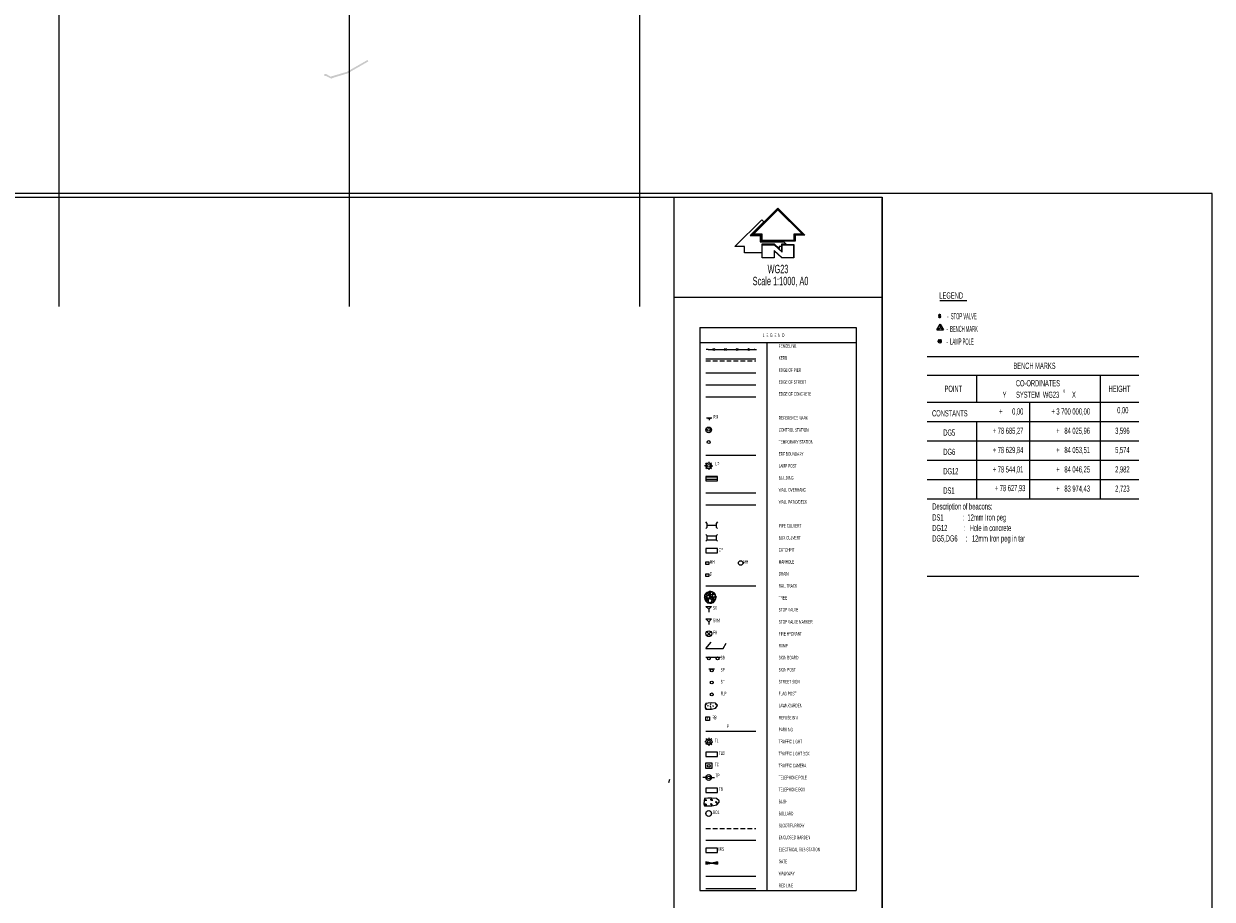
# Model space of a CAD drawing. Header units: millimetres. Extents: x -79464 to -76785, y -3788210 to -3782955.
# Tile 89 of 131: x -78780 to -77757, y -3785004 to -3784250. Entities that reach past the tile are written whole.
import ezdxf
from ezdxf.enums import TextEntityAlignment as Align

# ---------------------------------------------------------------- set-up
doc = ezdxf.new("R2010")
doc.units = ezdxf.units.MM
doc.header["$LTSCALE"] = 8
doc.header["$MEASUREMENT"] = 0
doc.linetypes.add('DASHED', pattern=[0.75, 0.5, -0.25])
for name, color, linetype in [('BENCH MARKS', 7, 'Continuous'), ('CAD', 7, 'Continuous'), ('FRAME', 7, 'Continuous'), ('GRID', 7, 'Continuous'), ('LEGEND', 7, 'Continuous'), ('SG GIS CADASTRAL', 7, 'Continuous'), ('VPM TEMPLATE', 7, 'Continuous')]:
    doc.layers.add(name, color=color, linetype=linetype)
doc.layers.add('TEXT', color=7, linetype='Continuous', lineweight=25)
doc.styles.add('Arial Narrow', font='arial.ttf', dxfattribs={"height": 1})
doc.styles.add('Arial Unicode MS', font='arial.ttf', dxfattribs={"height": 1})

msp = doc.modelspace()

# ---------------------------------------------------------------- hatches: boundary and pattern name
at = {"layer": 'CAD', "linetype": 'Continuous'}
h = msp.add_hatch(dxfattribs=at)
h.set_pattern_fill('PATTERN__PAVING_0002', color=23, scale=0.002, angle=176.7266, style=0, pattern_type=2)
h.set_pattern_definition([(176.72662, (-78933.79833, -3784728.91962), (-0.0228401, -0.39934738), [0.3, -0.1]), (176.72662, (-78934.10355, -3784729.00233), (-0.0228401, -0.39934738), [0.3, -0.1]), (176.72662, (-78934.00943, -3784729.10788), (-0.0228401, -0.39934738), [0.3, -0.1]), (176.72662, (-78933.9153, -3784729.21342), (-0.0228401, -0.39934738), [0.3, -0.1]), (266.72662, (-78933.998, -3784728.9082), (0.39934738, -0.0228401), [0.3, -0.1]), (266.72662, (-78933.9039, -3784729.01375), (0.39934738, -0.0228401), [0.3, -0.1]), (266.72662, (-78933.80975, -3784729.1193), (0.39934738, -0.0228401), [0.3, -0.1]), (266.72662, (-78934.11497, -3784729.202), (0.39934738, -0.0228401), [0.3, -0.1])])
h.paths.add_polyline_path([(-78483.4, -3784282), (-78484.1, -3784280.8), (-78498.8, -3784289.2), (-78501.9, -3784291), (-78515.9, -3784295.1), (-78519.7, -3784292.9), (-78521.4, -3784293), (-78521.4, -3784294.5), (-78520.2, -3784294.5), (-78515.7, -3784296.7), (-78515.6, -3784297), (-78513.3, -3784296), (-78501.1, -3784292.3), (-78498.1, -3784290.5)])
at = {"layer": 'VPM TEMPLATE'}
h = msp.add_hatch(dxfattribs=at)
h.set_pattern_fill('_USER', color=1, scale=2, style=0, pattern_type=0)
h.set_pattern_definition([(0, (0, -1000), (0, 2), [])])
h.paths.add_polyline_path([(-78182.6, -3784643.3), (-78182.6, -3784639.7), (-78192.8, -3784639.7), (-78192.8, -3784643.3)], flags=0)
for points in [[(-78189.5, -3784743), (-78189.7, -3784743.1), (-78189.8, -3784743.3), (-78189.9, -3784743.6), (-78189.9, -3784743.9), (-78189.8, -3784744.2), (-78189.7, -3784744.4), (-78189.4, -3784744.6), (-78189.1, -3784744.8), (-78188.8, -3784744.8), (-78188.7, -3784744.8), (-78188.4, -3784744.7), (-78188.1, -3784744.4), (-78187.9, -3784744.1), (-78187.8, -3784743.8), (-78187.8, -3784743.7), (-78187.9, -3784743.5), (-78187.9, -3784743.4), (-78188, -3784743.3), (-78188.1, -3784743.1), (-78188.4, -3784742.9), (-78188.6, -3784742.8), (-78188.8, -3784742.7), (-78189.1, -3784742.8), (-78189.1, -3784742.8), (-78189.2, -3784742.8), (-78189.3, -3784742.8)], [(-78192.8, -3784973.8), (-78187.7, -3784972.8), (-78192.8, -3784971.8)], [(-78187.7, -3784972.8), (-78182.7, -3784973.8), (-78182.7, -3784971.8)]]:
    msp.add_hatch(color=7, dxfattribs=at).paths.add_polyline_path(points, flags=0)

# ---------------------------------------------------------------- linework, layer by layer
at = {"layer": 'BENCH MARKS', "color": 15, "linetype": 'Continuous'}
for p, q in [((-78002, -3784536.2), (-77819.7, -3784536.2)), ((-78002, -3784552.4), (-77819.7, -3784552.4)), ((-77959.7, -3784552.4), (-77959.7, -3784575.7)), ((-77853.2, -3784552.4), (-77853.2, -3784658.9)), ((-78002, -3784575.7), (-77819.7, -3784575.7)), ((-77914, -3784575.7), (-77914, -3784658.9)), ((-78002, -3784592.4), (-77819.7, -3784592.4)), ((-77959.7, -3784592.4), (-77959.7, -3784658.9)), ((-78002, -3784609), (-77819.7, -3784609)), ((-78002, -3784625.6), (-77819.7, -3784625.6)), ((-78002, -3784642.3), (-77819.7, -3784642.3)), ((-78002, -3784658.9), (-77819.7, -3784658.9))]:
    msp.add_line(p, q, dxfattribs=at)
at = {"layer": 'FRAME', "color": 15, "linetype": 'Continuous'}
msp.add_line((-77819.7, -3784725.9), (-78002, -3784725.9), dxfattribs=at)
at = {"layer": 'GRID', "color": 7, "lineweight": 9}
for p, q in [((-77756.6, -3784395.8, -0.6), (-79463.9, -3784395.8, -0.6)), ((-77756.6, -3785193.4, -0.6), (-77756.6, -3784395.8, -0.6))]:
    msp.add_line(p, q, dxfattribs=at)
at = {"layer": 'GRID', "color": 9}
for points in [[(-78750, -3783217), (-78750, -3784493.3)], [(-78500, -3783217), (-78500, -3784493.3)], [(-78250, -3783217), (-78250, -3784493.3)]]:
    msp.add_lwpolyline(points, dxfattribs=at)
at = {"layer": 'LEGEND', "color": 15, "linetype": 'Continuous'}
msp.add_line((-77991.3, -3784488.1), (-77967.9, -3784488.1), dxfattribs=at)
at = {"layer": 'LEGEND', "color": 3, "linetype": 'Continuous'}
for p, q in [((-77990.4, -3784500.5), (-77992.3, -3784502.5)), ((-77990.4, -3784502.4), (-77992.3, -3784500.6))]:
    msp.add_line(p, q, dxfattribs=at)
at = {"layer": 'LEGEND', "color": 2, "linetype": 'Continuous'}
for p, q in [((-77993.9, -3784513.3), (-77991, -3784508.3)), ((-77993.9, -3784513.3), (-77991, -3784511.6)), ((-77993.9, -3784513.3), (-77988, -3784513.3)), ((-77991, -3784508.3), (-77988, -3784513.3)), ((-77991, -3784508.3), (-77991, -3784511.6)), ((-77988, -3784513.3), (-77991, -3784511.6)), ((-77993.2, -3784523.2), (-77991.8, -3784523.2)), ((-77991.6, -3784522.8), (-77992.6, -3784521.8)), ((-77991.6, -3784523.5), (-77992.6, -3784524.5)), ((-77991.8, -3784523), (-77992.3, -3784522.7)), ((-77992.3, -3784523.6), (-77991.8, -3784523.4)), ((-77991.7, -3784522.2), (-77991.5, -3784522.7)), ((-77991.5, -3784523.7), (-77991.7, -3784524.2)), ((-77991.3, -3784521.3), (-77991.3, -3784522.6)), ((-77991.3, -3784523.7), (-77991.3, -3784525)), ((-77991.1, -3784523.7), (-77990.9, -3784524.2)), ((-77989.9, -3784521.8), (-77990.9, -3784522.8)), ((-77989.9, -3784524.5), (-77990.9, -3784523.5)), ((-77990.8, -3784523), (-77990.3, -3784522.7)), ((-77990.3, -3784523.6), (-77990.8, -3784523.4)), ((-77990.7, -3784523.2), (-77989.4, -3784523.2))]:
    msp.add_line(p, q, dxfattribs=at)
at = {"layer": 'LEGEND', "color": 3}
for points in [[(-77990.6, -3784500.4), (-77990.9, -3784500.3), (-77991.1, -3784500.2), (-77991.4, -3784500.2), (-77991.7, -3784500.2), (-77991.9, -3784500.3), (-77992.1, -3784500.4), (-77992.3, -3784500.6), (-77991.3, -3784501.5), (-77990.4, -3784500.5)], [(-77991.3, -3784501.5), (-77990.3, -3784502.5), (-77990.5, -3784502.6), (-77990.6, -3784502.7), (-77990.7, -3784502.7), (-77990.9, -3784502.8), (-77991, -3784502.8), (-77991.1, -3784502.9), (-77991.2, -3784502.9), (-77991.3, -3784502.9), (-77991.5, -3784502.9), (-77991.6, -3784502.9), (-77991.7, -3784502.8), (-77991.9, -3784502.8), (-77992, -3784502.7), (-77992.1, -3784502.7), (-77992.1, -3784502.6), (-77992.2, -3784502.6), (-77992.3, -3784502.5), (-77991.3, -3784501.5)], [(-77991.3, -3784501.6), (-77990.3, -3784502.5), (-77990.4, -3784502.4), (-77990.4, -3784502.4), (-77990.5, -3784502.3), (-77990.6, -3784502.2), (-77990.7, -3784502.1), (-77990.8, -3784502), (-77991, -3784501.8), (-77991.1, -3784501.7), (-77991.3, -3784501.6), (-77991.3, -3784501.5)]]:
    msp.add_lwpolyline(points, close=True, dxfattribs=at)
at = {"layer": 'LEGEND', "color": 15}
msp.add_lwpolyline([(-77991.5, -3784523.7), (-77991.6, -3784523.5), (-77991.8, -3784523.4), (-77991.8, -3784523.2), (-77991.8, -3784523), (-77991.6, -3784522.8), (-77991.5, -3784522.7), (-77991.3, -3784522.6), (-77991.1, -3784522.7), (-77990.9, -3784522.8), (-77990.8, -3784523), (-77990.7, -3784523.2), (-77990.7, -3784523.3), (-77990.8, -3784523.4), (-77990.8, -3784523.5), (-77990.9, -3784523.5), (-77991, -3784523.6), (-77991.1, -3784523.7), (-77991.2, -3784523.7), (-77991.3, -3784523.7), (-77991.4, -3784523.7), (-77991.5, -3784523.7), (-77991.6, -3784523.6), (-77991.6, -3784523.5), (-77991.7, -3784523.5), (-77991.8, -3784523.4), (-77991.8, -3784523.3), (-77991.8, -3784523.2), (-77991.8, -3784523.1), (-77991.8, -3784523), (-77991.7, -3784522.9), (-77991.6, -3784522.8), (-77991.6, -3784522.7), (-77991.5, -3784522.7), (-77991.4, -3784522.6), (-77991.3, -3784522.6), (-77991.2, -3784522.6), (-77991.1, -3784522.7), (-77991, -3784522.7), (-77990.9, -3784522.8), (-77990.8, -3784522.9), (-77990.8, -3784523), (-77990.7, -3784523.1), (-77990.7, -3784523.2), (-77990.8, -3784523.4), (-77990.9, -3784523.5), (-77991.1, -3784523.7), (-77991.3, -3784523.7)], close=True, dxfattribs=at)
at = {"layer": 'LEGEND', "color": 2, "linetype": 'Continuous'}
msp.add_circle((-77991.3, -3784523.2), 0.536, dxfattribs=at)
at = {"layer": 'LEGEND', "color": 3, "linetype": 'Continuous'}
msp.add_arc((-77991.3, -3784501.5), 1.35, 47, 137, dxfattribs=at)
at = {"layer": 'SG GIS CADASTRAL', "color": 7, "lineweight": 18}
for p, q in [((-79179.8, -3784399.1), (-78040.8, -3784399.1)), ((-78224, -3784900.8), (-78224.8, -3784903.7))]:
    msp.add_line(p, q, dxfattribs=at)
at = {"layer": 'VPM TEMPLATE', "color": 137, "lineweight": 18}
for p, q in [((-78220.4, -3784399.1), (-78220.4, -3785107.5)), ((-78040.8, -3785190.1), (-78040.8, -3784400.2)), ((-78220.4, -3784485.1), (-78040.8, -3784485.1)), ((-78198, -3784511.3), (-78198, -3784996.4)), ((-78198, -3784511.3), (-78063.2, -3784511.3)), ((-78063.2, -3784511.3), (-78063.2, -3784996.4)), ((-78063.2, -3784524.6), (-78198, -3784524.6)), ((-78198, -3784996.4), (-78063.2, -3784996.4))]:
    msp.add_line(p, q, dxfattribs=at)
at = {"layer": 'VPM TEMPLATE', "color": 7, "lineweight": 15}
for p, q in [((-78040.8, -3784399.1), (-78040.8, -3785190.1)), ((-78192.8, -3784550.4), (-78149.6, -3784550.4))]:
    msp.add_line(p, q, dxfattribs=at)
at = {"layer": 'VPM TEMPLATE', "color": 7, "lineweight": 18}
for p, q in [((-78153.7, -3784431.6), (-78130.6, -3784408.5)), ((-78152.1, -3784430.9), (-78130.6, -3784409.4)), ((-78130.6, -3784409.8), (-78151.5, -3784430.7)), ((-78130.6, -3784408.5), (-78107.5, -3784431.6)), ((-78130.6, -3784409.4), (-78109, -3784430.9)), ((-78109.7, -3784430.7), (-78130.6, -3784409.8)), ((-78167.7, -3784441.5), (-78144.6, -3784418.4)), ((-78142.8, -3784420.1), (-78154.7, -3784432)), ((-78144.6, -3784418.4), (-78142.8, -3784420.1)), ((-78154.7, -3784432), (-78145.9, -3784432)), ((-78145.5, -3784431.6), (-78153.7, -3784431.6)), ((-78144.8, -3784430.9), (-78152.1, -3784430.9)), ((-78151.5, -3784430.7), (-78144.6, -3784430.7)), ((-78145.9, -3784432), (-78145.9, -3784437.4)), ((-78145.5, -3784436.9), (-78145.5, -3784431.6)), ((-78144.8, -3784436.3), (-78144.8, -3784430.9)), ((-78144.6, -3784430.7), (-78144.6, -3784436)), ((-78116.6, -3784430.7), (-78109.7, -3784430.7)), ((-78116.6, -3784436), (-78116.6, -3784430.7)), ((-78116.3, -3784430.9), (-78116.3, -3784436.3)), ((-78109, -3784430.9), (-78116.3, -3784430.9)), ((-78115.7, -3784431.6), (-78115.7, -3784436.9)), ((-78107.5, -3784431.6), (-78115.7, -3784431.6)), ((-78159.5, -3784441.5), (-78167.7, -3784441.5)), ((-78159.5, -3784446.9), (-78159.5, -3784441.5)), ((-78145.9, -3784437.4), (-78125.6, -3784437.4)), ((-78115.7, -3784436.9), (-78145.5, -3784436.9)), ((-78116.3, -3784436.3), (-78144.8, -3784436.3)), ((-78144.6, -3784436), (-78116.6, -3784436)), ((-78144.6, -3784439.5), (-78144.6, -3784446.9)), ((-78133.7, -3784439.5), (-78144.6, -3784439.5)), ((-78144.2, -3784439.9), (-78133.9, -3784439.9)), ((-78144.2, -3784451.3), (-78144.2, -3784439.9)), ((-78144.1, -3784440), (-78134, -3784440)), ((-78144.1, -3784451.2), (-78144.1, -3784440)), ((-78134, -3784440), (-78127.1, -3784446.3)), ((-78133.9, -3784439.9), (-78127.2, -3784446.1)), ((-78129.7, -3784443.3), (-78133.7, -3784439.5)), ((-78129.7, -3784441.5), (-78129.7, -3784443.3)), ((-78127.7, -3784441.5), (-78129.7, -3784441.5)), ((-78127.7, -3784439.5), (-78127.7, -3784441.5)), ((-78123.5, -3784439.5), (-78127.7, -3784439.5)), ((-78127.2, -3784446.1), (-78127.2, -3784439.9)), ((-78127.2, -3784439.9), (-78117, -3784439.9)), ((-78127.1, -3784440), (-78117.1, -3784440)), ((-78127.1, -3784446.3), (-78127.1, -3784440)), ((-78125.6, -3784437.4), (-78123.5, -3784439.5)), ((-78117.1, -3784440), (-78117.1, -3784451.2)), ((-78117, -3784439.9), (-78117, -3784451.3)), ((-78144.6, -3784446.9), (-78159.5, -3784446.9)), ((-78133.9, -3784451.3), (-78144.2, -3784451.3)), ((-78134, -3784451.2), (-78144.1, -3784451.2)), ((-78134, -3784444.9), (-78134, -3784451.2)), ((-78127.1, -3784451.2), (-78134, -3784444.9)), ((-78133.9, -3784445.1), (-78133.9, -3784451.3)), ((-78127.2, -3784451.3), (-78133.9, -3784445.1)), ((-78117, -3784451.3), (-78127.2, -3784451.3)), ((-78117.1, -3784451.2), (-78127.1, -3784451.2)), ((-78140.3, -3784524.6), (-78140.3, -3784996.4)), ((-78192.3, -3784589.2), (-78187.5, -3784589.2)), ((-78191.1, -3784589.8), (-78189.9, -3784589.2)), ((-78189.9, -3784589.2), (-78189.9, -3784591.1)), ((-78189.9, -3784589.2), (-78188.7, -3784589.8)), ((-78192.8, -3784621.4), (-78149.6, -3784621.4)), ((-78190.3, -3784627), (-78190.3, -3784628)), ((-78192.8, -3784630.5), (-78193.8, -3784630.5)), ((-78192.1, -3784628.8), (-78192.8, -3784628)), ((-78192, -3784632.4), (-78192.8, -3784633)), ((-78190.3, -3784633), (-78190.3, -3784634)), ((-78187.8, -3784628), (-78188.6, -3784628.8)), ((-78188.6, -3784632.3), (-78187.8, -3784633)), ((-78187.8, -3784630.5), (-78186.8, -3784630.5)), ((-78192.8, -3784846.6), (-78189.5, -3784846.6)), ((-78192.8, -3784849.9), (-78192.8, -3784846.6)), ((-78189.5, -3784849.9), (-78192.8, -3784849.9)), ((-78189.5, -3784846.6), (-78189.5, -3784849.9)), ((-78192.8, -3784859.2), (-78149.6, -3784859.2)), ((-78192.8, -3784984.1), (-78149.6, -3784984.1))]:
    msp.add_line(p, q, dxfattribs=at)
at = {"layer": 'VPM TEMPLATE', "color": 5, "lineweight": 18}
for p, q in [((-78190.8, -3784530.2), (-78192.4, -3784530.2)), ((-78190.8, -3784530.2), (-78186.8, -3784530.2)), ((-78186.6, -3784531), (-78185, -3784529.4)), ((-78186.6, -3784529.4), (-78185, -3784531)), ((-78184.8, -3784530.2), (-78180.8, -3784530.2)), ((-78180.8, -3784530.2), (-78176.8, -3784530.2)), ((-78176.6, -3784531), (-78175, -3784529.4)), ((-78176.6, -3784529.4), (-78175, -3784531)), ((-78174.8, -3784530.2), (-78170.8, -3784530.2)), ((-78170.8, -3784530.2), (-78166.8, -3784530.2)), ((-78166.6, -3784531), (-78165, -3784529.4)), ((-78166.6, -3784529.4), (-78165, -3784531)), ((-78164.8, -3784530.2), (-78160.8, -3784530.2)), ((-78160.8, -3784530.2), (-78156.8, -3784530.2)), ((-78156.6, -3784531), (-78155, -3784529.4)), ((-78156.6, -3784529.4), (-78155, -3784531)), ((-78154.8, -3784530.2), (-78150.8, -3784530.2)), ((-78150.8, -3784530.2), (-78149.2, -3784530.2)), ((-78192.8, -3784713.1), (-78190.3, -3784713.1)), ((-78192.8, -3784715.6), (-78192.8, -3784713.1)), ((-78190.3, -3784715.6), (-78192.8, -3784715.6)), ((-78190.3, -3784713.1), (-78190.3, -3784715.6)), ((-78192.8, -3784723.5), (-78190.3, -3784723.5)), ((-78192.8, -3784725.9), (-78192.8, -3784723.5)), ((-78190.3, -3784725.9), (-78192.8, -3784725.9)), ((-78190.3, -3784723.5), (-78190.3, -3784725.9)), ((-78187.7, -3784972.8), (-78192.8, -3784971.8)), ((-78192.8, -3784971.8), (-78192.8, -3784973.8)), ((-78192.8, -3784973.8), (-78187.7, -3784972.8)), ((-78187.7, -3784972.8), (-78182.7, -3784971.8)), ((-78182.7, -3784973.8), (-78187.7, -3784972.8)), ((-78182.7, -3784971.8), (-78182.7, -3784973.8))]:
    msp.add_line(p, q, dxfattribs=at)
at = {"layer": 'VPM TEMPLATE', "color": 252, "lineweight": 25}
for p, q in [((-78192.8, -3784538.4), (-78149.6, -3784538.4)), ((-78192.8, -3784571), (-78149.6, -3784571)), ((-78192.8, -3784664), (-78149.6, -3784664))]:
    msp.add_line(p, q, dxfattribs=at)
at = {"layer": 'VPM TEMPLATE', "color": 252, "linetype": 'DASHED', "lineweight": 25}
msp.add_line((-78192.8, -3784540), (-78149.6, -3784540), dxfattribs=at)
at = {"layer": 'VPM TEMPLATE', "color": 5, "lineweight": 25}
msp.add_line((-78192.8, -3784560.7), (-78149.6, -3784560.7), dxfattribs=at)
at = {"layer": 'VPM TEMPLATE', "color": 1, "lineweight": 18}
for p, q in [((-78182.6, -3784639.7), (-78192.8, -3784639.7)), ((-78192.8, -3784639.7), (-78192.8, -3784643.3)), ((-78192.8, -3784643.3), (-78182.6, -3784643.3)), ((-78182.6, -3784643.3), (-78182.6, -3784639.7)), ((-78192.8, -3784653.6), (-78149.6, -3784653.6)), ((-78191.6, -3784680.1), (-78192.8, -3784678.8)), ((-78182.6, -3784678.8), (-78183.9, -3784680.1)), ((-78192.8, -3784684.6), (-78191.6, -3784683.4)), ((-78191.6, -3784683.4), (-78191.6, -3784680.1)), ((-78191.6, -3784681.7), (-78183.9, -3784681.7)), ((-78183.9, -3784680.1), (-78183.9, -3784683.4)), ((-78183.9, -3784683.4), (-78182.6, -3784684.6)), ((-78191.6, -3784690.8), (-78192.8, -3784689.6)), ((-78192.8, -3784695.4), (-78191.6, -3784694.1)), ((-78191.6, -3784694.1), (-78191.6, -3784690.8)), ((-78191.6, -3784690.8), (-78183.9, -3784690.8)), ((-78191.6, -3784694.1), (-78183.9, -3784694.1)), ((-78182.6, -3784689.6), (-78183.9, -3784690.8)), ((-78183.9, -3784690.8), (-78183.9, -3784694.1)), ((-78183.9, -3784694.1), (-78182.6, -3784695.4)), ((-78182.6, -3784701.7), (-78192.8, -3784701.7)), ((-78192.8, -3784701.7), (-78192.8, -3784705.3)), ((-78192.8, -3784705.3), (-78182.6, -3784705.3)), ((-78182.6, -3784705.3), (-78182.6, -3784701.7)), ((-78182.6, -3784908.2), (-78192.8, -3784908.2)), ((-78192.8, -3784908.2), (-78192.8, -3784911.8)), ((-78192.8, -3784911.8), (-78182.6, -3784911.8)), ((-78182.6, -3784911.8), (-78182.6, -3784908.2)), ((-78182.6, -3784959.8), (-78192.8, -3784959.8)), ((-78192.8, -3784959.8), (-78192.8, -3784963.5)), ((-78192.8, -3784963.5), (-78182.6, -3784963.5)), ((-78182.6, -3784963.5), (-78182.6, -3784959.8)), ((-78192.8, -3784994.5), (-78149.6, -3784994.5))]:
    msp.add_line(p, q, dxfattribs=at)
at = {"layer": 'VPM TEMPLATE', "color": 216, "lineweight": 15}
msp.add_line((-78192.8, -3784733.8), (-78149.6, -3784733.8), dxfattribs=at)
at = {"layer": 'VPM TEMPLATE', "color": 3, "lineweight": 18}
for p, q in [((-78191.5, -3784739.5), (-78192.6, -3784740.3)), ((-78191.4, -3784740), (-78191.9, -3784740.4)), ((-78191.6, -3784739.8), (-78191.5, -3784739.5)), ((-78191.4, -3784740), (-78191.6, -3784739.8)), ((-78190.1, -3784738.9), (-78191.5, -3784739.5)), ((-78190.9, -3784740), (-78191.4, -3784740)), ((-78190.5, -3784739.5), (-78191.2, -3784739.5)), ((-78190.9, -3784740), (-78190.5, -3784739.5)), ((-78190.4, -3784740.7), (-78190.9, -3784740)), ((-78190.5, -3784739.5), (-78190.1, -3784738.9)), ((-78189.8, -3784738.8), (-78190.1, -3784738.9)), ((-78188.5, -3784738.7), (-78189.8, -3784738.8)), ((-78189.3, -3784739.2), (-78189.8, -3784738.8)), ((-78189.4, -3784740.3), (-78189.2, -3784739.6)), ((-78189.4, -3784740.3), (-78188.6, -3784739.7)), ((-78189.3, -3784739.2), (-78188.5, -3784738.7)), ((-78189.2, -3784739.6), (-78189.3, -3784739.2)), ((-78188.8, -3784740.5), (-78188.6, -3784740)), ((-78188.6, -3784739.7), (-78188.1, -3784739.2)), ((-78187.4, -3784739), (-78188.5, -3784738.7)), ((-78188.1, -3784739.2), (-78188.5, -3784738.9)), ((-78188.1, -3784739.2), (-78187.4, -3784739)), ((-78185.7, -3784740), (-78187.4, -3784739)), ((-78186.7, -3784740.3), (-78187.1, -3784740)), ((-78187.1, -3784741), (-78186.7, -3784740.3)), ((-78186.7, -3784740.3), (-78186.1, -3784740.2)), ((-78185.6, -3784740.5), (-78185.7, -3784740)), ((-78185.1, -3784740.5), (-78185.7, -3784740)), ((-78193.8, -3784743.2), (-78194, -3784744.4)), ((-78193.7, -3784744.1), (-78194, -3784743.6)), ((-78193.8, -3784744.1), (-78194, -3784744.4)), ((-78194, -3784744.4), (-78193.7, -3784745.5)), ((-78193.8, -3784744.1), (-78193.9, -3784744.1)), ((-78193, -3784741.5), (-78193.8, -3784742.3)), ((-78193.5, -3784741.5), (-78193.8, -3784742.3)), ((-78193.8, -3784742.3), (-78193.8, -3784743.2)), ((-78193.4, -3784744.4), (-78193.8, -3784744.1)), ((-78193.1, -3784745.9), (-78193.7, -3784745.5)), ((-78193.7, -3784745.5), (-78192.9, -3784746.9)), ((-78193, -3784740.8), (-78193.5, -3784741.5)), ((-78193, -3784741.5), (-78193.5, -3784741.5)), ((-78193.1, -3784744.5), (-78193.4, -3784744.4)), ((-78193.1, -3784745.9), (-78193.4, -3784746.1)), ((-78193.1, -3784745.9), (-78193.2, -3784746.5)), ((-78193, -3784741.5), (-78193.1, -3784741)), ((-78192.7, -3784744.6), (-78193.1, -3784744.5)), ((-78193, -3784745.4), (-78193.1, -3784745.9)), ((-78192.6, -3784740.3), (-78193, -3784740.8)), ((-78192.6, -3784740.6), (-78193, -3784740.8)), ((-78192.7, -3784741.4), (-78193, -3784741.5)), ((-78192.7, -3784744.6), (-78193, -3784745)), ((-78193, -3784745), (-78193, -3784745.4)), ((-78192.6, -3784743.3), (-78192.9, -3784743)), ((-78192.3, -3784746.9), (-78192.9, -3784746.9)), ((-78192.9, -3784746.9), (-78192.1, -3784747.7)), ((-78192.6, -3784740.6), (-78192.8, -3784740.5)), ((-78192.4, -3784741.7), (-78192.7, -3784741.4)), ((-78192.2, -3784744.6), (-78192.7, -3784744.6)), ((-78192.4, -3784740.3), (-78192.6, -3784740.3)), ((-78192.1, -3784740.5), (-78192.6, -3784740.6)), ((-78192.2, -3784743.1), (-78192.6, -3784742.6)), ((-78192.2, -3784743.1), (-78192.6, -3784743.3)), ((-78192.6, -3784743.3), (-78192.5, -3784743.5)), ((-78192.3, -3784746.9), (-78192.5, -3784747.4)), ((-78192.1, -3784740.5), (-78192.4, -3784740.3)), ((-78192, -3784741.8), (-78192.4, -3784741.7)), ((-78192, -3784746.7), (-78192.3, -3784746.9)), ((-78191.6, -3784743.3), (-78192.2, -3784743.1)), ((-78191.7, -3784744.5), (-78192.2, -3784744.6)), ((-78192.1, -3784745.1), (-78192.2, -3784744.9)), ((-78191.9, -3784745.3), (-78192.2, -3784745.6)), ((-78191.8, -3784741.4), (-78192.1, -3784740.5)), ((-78191.9, -3784745.3), (-78192.1, -3784745.1)), ((-78191.7, -3784747.7), (-78192.1, -3784747.7)), ((-78192.1, -3784747.7), (-78191.2, -3784748.4)), ((-78191.6, -3784742.2), (-78192, -3784741.8)), ((-78191.7, -3784744.5), (-78192, -3784744.1)), ((-78191.7, -3784744.5), (-78192, -3784744.3)), ((-78191.6, -3784745.6), (-78192, -3784746)), ((-78192, -3784746), (-78192, -3784746.7)), ((-78192, -3784746.7), (-78191.8, -3784747.3)), ((-78191.9, -3784740.4), (-78191.8, -3784741)), ((-78191.5, -3784745.2), (-78191.9, -3784745.3)), ((-78191.6, -3784742.2), (-78191.8, -3784741.4)), ((-78191.8, -3784747.3), (-78191.7, -3784747.7)), ((-78190.8, -3784744.6), (-78191.7, -3784744.5)), ((-78191.7, -3784747.7), (-78191.2, -3784748.4)), ((-78191.6, -3784743.3), (-78191.6, -3784742.2)), ((-78191.5, -3784744), (-78191.6, -3784743.3)), ((-78191.1, -3784745.2), (-78191.6, -3784745.6)), ((-78191.2, -3784744.3), (-78191.5, -3784744)), ((-78191.1, -3784745.2), (-78191.5, -3784745.2)), ((-78191.1, -3784740.8), (-78191.4, -3784740.6)), ((-78190.9, -3784742.1), (-78191.2, -3784741.8)), ((-78190.8, -3784744.6), (-78191.2, -3784744.3)), ((-78191.2, -3784748.4), (-78190.6, -3784748.6)), ((-78190.4, -3784740.7), (-78191.1, -3784740.8)), ((-78190.7, -3784745), (-78191.1, -3784745.2)), ((-78190.5, -3784741.9), (-78190.9, -3784742.1)), ((-78190.9, -3784742.1), (-78190.9, -3784742.5)), ((-78190.1, -3784744.8), (-78190.8, -3784744.6)), ((-78190.5, -3784745.6), (-78190.8, -3784746.5)), ((-78190.8, -3784746.5), (-78190.7, -3784747.2)), ((-78190.4, -3784747.8), (-78190.8, -3784748)), ((-78190.1, -3784744.8), (-78190.7, -3784745)), ((-78190.7, -3784747.2), (-78190.4, -3784747.8)), ((-78189.8, -3784748.4), (-78190.6, -3784748.6)), ((-78190.6, -3784748.6), (-78189.3, -3784748.9)), ((-78189.9, -3784742), (-78190.5, -3784741.9)), ((-78189.9, -3784745), (-78190.5, -3784745.6)), ((-78189.8, -3784741.5), (-78190.4, -3784740.7)), ((-78190.4, -3784747.8), (-78190.2, -3784747.5)), ((-78190.4, -3784747.8), (-78190.1, -3784748.1)), ((-78190.1, -3784744.8), (-78189.8, -3784744.6)), ((-78189.4, -3784744.7), (-78190.1, -3784744.8)), ((-78189.3, -3784742.4), (-78189.9, -3784742)), ((-78189.8, -3784743.3), (-78189.9, -3784743.6)), ((-78189.9, -3784743.6), (-78189.9, -3784743.9)), ((-78189.9, -3784743.9), (-78189.8, -3784744.2)), ((-78189.4, -3784744.7), (-78189.9, -3784745)), ((-78189.8, -3784741.5), (-78189.7, -3784740.9)), ((-78189.3, -3784742.4), (-78189.8, -3784741.5)), ((-78189.7, -3784743.1), (-78189.8, -3784743.3)), ((-78189.8, -3784744.2), (-78189.7, -3784744.4)), ((-78188.5, -3784748.2), (-78189.8, -3784748.4)), ((-78189.8, -3784748.4), (-78189.6, -3784748.8)), ((-78189.7, -3784740.9), (-78189.4, -3784740.3)), ((-78189.5, -3784743), (-78189.7, -3784743.1)), ((-78189.7, -3784744.4), (-78189.4, -3784744.6)), ((-78189.3, -3784742.8), (-78189.5, -3784743)), ((-78189.4, -3784744.6), (-78189.1, -3784744.8)), ((-78189.1, -3784744.8), (-78189.4, -3784744.7)), ((-78188.8, -3784740.5), (-78189.3, -3784740.7)), ((-78189.2, -3784742.8), (-78189.3, -3784742.4)), ((-78189.1, -3784742.8), (-78189.3, -3784742.8)), ((-78188.7, -3784748.5), (-78189.3, -3784748.9)), ((-78189.3, -3784748.9), (-78187.8, -3784748.7)), ((-78189.2, -3784742.3), (-78188.9, -3784741.7)), ((-78189.1, -3784742.8), (-78189.2, -3784742.3)), ((-78188.8, -3784742.7), (-78189.1, -3784742.8)), ((-78189.1, -3784744.8), (-78188.8, -3784744.8)), ((-78188.5, -3784745.3), (-78189.1, -3784744.8)), ((-78188.9, -3784741.7), (-78188.2, -3784741.3)), ((-78188.9, -3784741.7), (-78188.8, -3784741.5)), ((-78188.8, -3784741.1), (-78188.8, -3784740.5)), ((-78188.8, -3784741.5), (-78188.8, -3784741.1)), ((-78188.6, -3784742.8), (-78188.8, -3784742.7)), ((-78188.8, -3784744.8), (-78188.7, -3784744.8)), ((-78188.4, -3784744.7), (-78188.7, -3784744.8)), ((-78188.7, -3784744.8), (-78188.5, -3784745.3)), ((-78188.5, -3784748.2), (-78188.7, -3784748.5)), ((-78188.7, -3784748.5), (-78188.6, -3784748.8)), ((-78188.4, -3784742.9), (-78188.6, -3784742.8)), ((-78188.5, -3784745.3), (-78187.6, -3784745.5)), ((-78188.5, -3784745.3), (-78187.9, -3784746)), ((-78188, -3784747.5), (-78188.5, -3784748.2)), ((-78188.1, -3784743.1), (-78188.4, -3784742.9)), ((-78188.4, -3784744.7), (-78188.1, -3784744.4)), ((-78188.2, -3784741.3), (-78187.1, -3784741)), ((-78187.9, -3784743.4), (-78188.1, -3784743.1)), ((-78188.1, -3784744.4), (-78187.9, -3784744.1)), ((-78188, -3784743.3), (-78187.6, -3784743.2)), ((-78187.7, -3784746.7), (-78188, -3784747.5)), ((-78187.6, -3784743.2), (-78187.9, -3784743.5)), ((-78187.8, -3784743.7), (-78187.9, -3784743.4)), ((-78187.9, -3784744.1), (-78187.8, -3784743.7)), ((-78187.9, -3784746), (-78187.7, -3784746.7)), ((-78187.8, -3784743.8), (-78187.3, -3784743.9)), ((-78187.3, -3784748.1), (-78187.8, -3784748.7)), ((-78187.8, -3784748.7), (-78186.8, -3784748.3)), ((-78187.7, -3784746.7), (-78187.3, -3784747.3)), ((-78187, -3784741.4), (-78187.6, -3784741.5)), ((-78187.6, -3784743.2), (-78187.1, -3784742.7)), ((-78187.6, -3784743.2), (-78186.9, -3784743.1)), ((-78187.6, -3784745.5), (-78187.1, -3784745.1)), ((-78187.6, -3784745.5), (-78186.7, -3784746)), ((-78187.3, -3784743.9), (-78186.6, -3784744.3)), ((-78187.3, -3784747.3), (-78187.3, -3784748.1)), ((-78187.3, -3784748.1), (-78186.8, -3784748.3)), ((-78187.1, -3784745.1), (-78187.2, -3784744.4)), ((-78187.1, -3784741), (-78185.5, -3784741.1)), ((-78187.1, -3784742.7), (-78186.9, -3784742.1)), ((-78187.1, -3784745.1), (-78186.5, -3784745)), ((-78187, -3784741.4), (-78186.7, -3784741.1)), ((-78186.9, -3784742.1), (-78187, -3784741.4)), ((-78186.7, -3784746), (-78187, -3784746.3)), ((-78186.9, -3784742.1), (-78186.3, -3784741.8)), ((-78186.9, -3784743.1), (-78186, -3784743.3)), ((-78186.8, -3784748.3), (-78186.1, -3784748.1)), ((-78186.7, -3784746), (-78186.7, -3784745.4)), ((-78186.7, -3784746), (-78186.2, -3784746.3)), ((-78186.2, -3784747.5), (-78186.7, -3784748.2)), ((-78186.6, -3784744.3), (-78186.2, -3784745.2)), ((-78186.2, -3784745.2), (-78186, -3784746.5)), ((-78186.2, -3784745.2), (-78185.7, -3784745.5)), ((-78186, -3784746.5), (-78186.2, -3784747.5)), ((-78186.2, -3784747.5), (-78185.4, -3784747.2)), ((-78186.2, -3784747.5), (-78186.1, -3784748.1)), ((-78186.1, -3784748.1), (-78185.4, -3784747.2)), ((-78186, -3784743.3), (-78184.7, -3784743.8)), ((-78186, -3784746.5), (-78185.3, -3784746.5)), ((-78185.7, -3784745.5), (-78185, -3784745.4)), ((-78185.5, -3784741.1), (-78185.6, -3784740.5)), ((-78185.6, -3784740.5), (-78185.1, -3784740.5)), ((-78185.5, -3784741.1), (-78184.8, -3784741.8)), ((-78185.4, -3784747.2), (-78184.1, -3784745.2)), ((-78184.4, -3784743.4), (-78185.2, -3784743)), ((-78184.9, -3784740.8), (-78185.1, -3784740.5)), ((-78185.1, -3784742.3), (-78184.8, -3784742.7)), ((-78185, -3784745.4), (-78184.8, -3784745)), ((-78185, -3784745.4), (-78184.8, -3784745.8)), ((-78184.8, -3784741.8), (-78184.9, -3784740.8)), ((-78184.4, -3784741.7), (-78184.9, -3784740.8)), ((-78184.8, -3784741.8), (-78184.4, -3784741.7)), ((-78184.8, -3784741.8), (-78184.5, -3784742.5)), ((-78184.7, -3784743.8), (-78184.4, -3784743.4)), ((-78184.7, -3784743.8), (-78184.4, -3784744.8)), ((-78184.5, -3784742.5), (-78184.4, -3784741.7)), ((-78183.7, -3784743.3), (-78184.5, -3784742.5)), ((-78184.4, -3784743.4), (-78183.7, -3784743.3)), ((-78184.4, -3784744.8), (-78184, -3784743.9)), ((-78184.4, -3784744.8), (-78184.1, -3784745.2)), ((-78184.1, -3784745.2), (-78184, -3784743.9)), ((-78184, -3784743.9), (-78183.7, -3784743.3)), ((-78193.2, -3784836.7), (-78193.4, -3784838.7)), ((-78193.4, -3784838.7), (-78192.8, -3784840)), ((-78192.8, -3784835.1), (-78193.2, -3784836.7)), ((-78190.6, -3784834.9), (-78192.8, -3784835.1)), ((-78192.8, -3784839.2), (-78192.4, -3784838.7)), ((-78192.8, -3784840), (-78187.8, -3784840)), ((-78192.7, -3784835.9), (-78192.3, -3784835.4)), ((-78192.6, -3784836.3), (-78192.2, -3784835.8)), ((-78192.6, -3784839.6), (-78192.2, -3784839.1)), ((-78191.1, -3784837.1), (-78190.7, -3784836.6)), ((-78191, -3784837.5), (-78190.6, -3784837)), ((-78188, -3784834.8), (-78190.6, -3784834.9)), ((-78188.9, -3784837.6), (-78188.5, -3784837.2)), ((-78188.8, -3784835.8), (-78188.4, -3784835.3)), ((-78188.8, -3784838), (-78188.4, -3784837.5)), ((-78188.7, -3784836.2), (-78188.2, -3784835.7)), ((-78188.7, -3784839.3), (-78188.2, -3784838.8)), ((-78188.5, -3784839.7), (-78188.1, -3784839.2)), ((-78184.5, -3784834.9), (-78188, -3784834.8)), ((-78187.8, -3784840), (-78184.4, -3784839.4)), ((-78186.6, -3784837.3), (-78186.1, -3784836.9)), ((-78186.4, -3784837.7), (-78186, -3784837.2)), ((-78182.8, -3784836.6), (-78184.5, -3784834.9)), ((-78184.5, -3784835.9), (-78184, -3784835.4)), ((-78184.5, -3784839), (-78184.1, -3784838.5)), ((-78184.4, -3784839.4), (-78182.9, -3784837.6)), ((-78184.4, -3784839.4), (-78183.9, -3784838.9)), ((-78184.3, -3784836.3), (-78183.9, -3784835.8)), ((-78183.7, -3784837.3), (-78183.3, -3784836.9)), ((-78183.6, -3784837.7), (-78183.1, -3784837.2)), ((-78182.9, -3784837.6), (-78182.8, -3784836.6)), ((-78192.7, -3784868.2), (-78193.7, -3784868.2)), ((-78192, -3784866.4), (-78192.7, -3784865.7)), ((-78191.9, -3784870), (-78192.7, -3784870.7)), ((-78190.2, -3784864.7), (-78190.2, -3784865.7)), ((-78190.2, -3784870.7), (-78190.2, -3784871.7)), ((-78187.7, -3784865.7), (-78188.5, -3784866.4)), ((-78188.5, -3784870), (-78187.7, -3784870.7)), ((-78187.7, -3784868.2), (-78186.7, -3784868.2)), ((-78182.6, -3784877.2), (-78192.8, -3784877.2)), ((-78192.8, -3784877.2), (-78192.8, -3784880.9)), ((-78192.8, -3784880.9), (-78182.6, -3784880.9)), ((-78182.6, -3784880.9), (-78182.6, -3784877.2)), ((-78192.8, -3784899), (-78195.3, -3784899)), ((-78187.8, -3784899), (-78185.4, -3784899)), ((-78194.3, -3784919.2), (-78194.6, -3784921.7)), ((-78194.6, -3784921.7), (-78193.9, -3784923.3)), ((-78193.9, -3784917.2), (-78194.3, -3784919.2)), ((-78191.1, -3784916.9), (-78193.9, -3784917.2)), ((-78193.9, -3784923.3), (-78187.6, -3784923.3)), ((-78193.2, -3784918.6), (-78192, -3784918.6)), ((-78193.1, -3784922.4), (-78191.9, -3784922.4)), ((-78187.8, -3784916.8), (-78191.1, -3784916.9)), ((-78188.1, -3784922.3), (-78186.9, -3784922.3)), ((-78188, -3784918.5), (-78186.7, -3784918.5)), ((-78183.5, -3784917), (-78187.8, -3784916.8)), ((-78187.6, -3784923.3), (-78183.3, -3784922.5)), ((-78183.8, -3784920.7), (-78182.5, -3784920.7)), ((-78181.4, -3784919), (-78183.5, -3784917)), ((-78183.3, -3784922.5), (-78181.4, -3784920.3)), ((-78181.4, -3784920.3), (-78181.4, -3784919)), ((-78192.8, -3784953.1), (-78149.6, -3784953.1))]:
    msp.add_line(p, q, dxfattribs=at)
at = {"layer": 'VPM TEMPLATE', "color": 4, "lineweight": 18}
for p, q in [((-78192.8, -3784751.6), (-78187.8, -3784751.6)), ((-78190.3, -3784754), (-78192.8, -3784751.6)), ((-78187.8, -3784751.6), (-78190.3, -3784754)), ((-78190.3, -3784754), (-78190.3, -3784756.5)), ((-78192.8, -3784762.3), (-78187.8, -3784762.3)), ((-78190.3, -3784764.8), (-78192.8, -3784762.3)), ((-78187.8, -3784762.3), (-78190.3, -3784764.8)), ((-78190.3, -3784764.8), (-78190.3, -3784767.3)), ((-78192, -3784773.4), (-78190.2, -3784775.1)), ((-78190.2, -3784775.1), (-78192, -3784776.9)), ((-78188.5, -3784773.4), (-78190.2, -3784775.1)), ((-78190.2, -3784775.1), (-78188.5, -3784776.9))]:
    msp.add_line(p, q, dxfattribs=at)
at = {"layer": 'VPM TEMPLATE', "color": 30, "lineweight": 18}
for p, q in [((-78192.8, -3784787.9), (-78188.2, -3784782.5)), ((-78192.8, -3784787.9), (-78177.9, -3784787.9)), ((-78177.9, -3784787.9), (-78175.1, -3784783.3)), ((-78192.7, -3784886.4), (-78187.7, -3784886.4)), ((-78192.7, -3784891.3), (-78192.7, -3784886.4)), ((-78187.7, -3784891.3), (-78192.7, -3784891.3)), ((-78187.7, -3784886.4), (-78187.7, -3784891.3))]:
    msp.add_line(p, q, dxfattribs=at)
at = {"layer": 'VPM TEMPLATE', "color": 6, "lineweight": 15}
for p, q in [((-78192.8, -3784795.2), (-78180.1, -3784795.2)), ((-78190.2, -3784805.5), (-78185.2, -3784805.5))]:
    msp.add_line(p, q, dxfattribs=at)
at = {"layer": 'VPM TEMPLATE', "color": 4, "linetype": 'DASHED', "lineweight": 25}
msp.add_line((-78192.8, -3784942.8), (-78149.6, -3784942.8), dxfattribs=at)
at = {"layer": 'VPM TEMPLATE', "color": 1}
msp.add_lwpolyline([(-78182.6, -3784643.3), (-78182.6, -3784639.7), (-78192.8, -3784639.7), (-78192.8, -3784643.3), (-78182.6, -3784643.3), (-78182.6, -3784643.3)], dxfattribs=at)
at = {"layer": 'VPM TEMPLATE', "color": 7}
for points in [[(-78189.5, -3784743), (-78189.7, -3784743.1), (-78189.8, -3784743.3), (-78189.9, -3784743.6), (-78189.9, -3784743.9), (-78189.8, -3784744.2), (-78189.7, -3784744.4), (-78189.4, -3784744.6), (-78189.1, -3784744.8), (-78188.8, -3784744.8), (-78188.7, -3784744.8), (-78188.4, -3784744.7), (-78188.1, -3784744.4), (-78187.9, -3784744.1), (-78187.8, -3784743.8), (-78187.8, -3784743.7), (-78187.9, -3784743.5), (-78187.9, -3784743.4), (-78188, -3784743.3), (-78188.1, -3784743.1), (-78188.4, -3784742.9), (-78188.6, -3784742.8), (-78188.8, -3784742.7), (-78189.1, -3784742.8), (-78189.1, -3784742.8), (-78189.2, -3784742.8), (-78189.3, -3784742.8), (-78189.5, -3784743), (-78189.5, -3784743)], [(-78192.8, -3784973.8), (-78187.7, -3784972.8), (-78192.8, -3784971.8), (-78192.8, -3784973.8), (-78192.8, -3784973.8)], [(-78187.7, -3784972.8), (-78182.7, -3784973.8), (-78182.7, -3784971.8), (-78187.7, -3784972.8), (-78187.7, -3784972.8)]]:
    msp.add_lwpolyline(points, dxfattribs=at)
at = {"layer": 'VPM TEMPLATE', "color": 1, "lineweight": 18}
for centre, radius in [((-78190.3, -3784599.5), 2.48), ((-78190.3, -3784599.5), 1.24), ((-78190.3, -3784610), 1.24), ((-78190.3, -3784630.5), 1.24), ((-78190.2, -3784868.2), 1.24), ((-78190.2, -3784888.9), 1.24), ((-78190.3, -3784899), 1.24)]:
    msp.add_circle(centre, radius, dxfattribs=at)
at = {"layer": 'VPM TEMPLATE', "color": 7, "lineweight": 18}
for centre, radius in [((-78190.3, -3784630.5), 2.48), ((-78191.1, -3784848.2), 0.0826), ((-78190.3, -3784899), 2.48)]:
    msp.add_circle(centre, radius, dxfattribs=at)
at = {"layer": 'VPM TEMPLATE', "color": 5, "lineweight": 18}
msp.add_circle((-78162.7, -3784714.2), 1.94, dxfattribs=at)
at = {"layer": 'VPM TEMPLATE', "color": 4, "lineweight": 18}
msp.add_circle((-78190.2, -3784775.1), 2.48, dxfattribs=at)
at = {"layer": 'VPM TEMPLATE', "color": 6, "lineweight": 15}
for centre in [(-78190.2, -3784796.4), (-78182.6, -3784796.4), (-78187.7, -3784806.7), (-78187.7, -3784817.1), (-78187.7, -3784827.4)]:
    msp.add_circle(centre, 1.24, dxfattribs=at)
at = {"layer": 'VPM TEMPLATE', "color": 30, "lineweight": 18}
msp.add_circle((-78190.2, -3784868.2), 2.48, dxfattribs=at)
at = {"layer": 'VPM TEMPLATE', "color": 3, "lineweight": 18}
for centre in [(-78193.2, -3784918.1), (-78193.1, -3784922), (-78188.1, -3784921.9), (-78188, -3784918.1), (-78183.8, -3784920.2)]:
    msp.add_circle(centre, 0.42, dxfattribs=at)
at = {"layer": 'VPM TEMPLATE', "color": 7, "lineweight": 15}
msp.add_circle((-78190.3, -3784930), 2.48, dxfattribs=at)
at = {"layer": 'VPM TEMPLATE', "color": 5, "lineweight": 0}
msp.add_point((-78150.8, -3784530.2), dxfattribs=at)

# ---------------------------------------------------------------- texts
at = {"layer": 'BENCH MARKS', "color": 15, "width": 0.55433}
for s, height, p in [('BENCH MARKS', 5.348, (-77909.7, -3784544.3)), ('POINT', 5.35, (-77979.6, -3784564.1)), ('CO-ORDINATES', 5.348, (-77906.7, -3784559.3)), ('HEIGHT', 5.35, (-77836.5, -3784564.1)), ('Y      SYSTEM  WG23        X', 5.348, (-77905.6, -3784569.2))]:
    msp.add_text(s, height=height, dxfattribs=at).set_placement(p, align=Align.MIDDLE_CENTER)
for s, height, p in [('CONSTANTS', 5.35, (-77997.9, -3784587.9)), ('DG5', 5.35, (-77988.2, -3784604.5)), ('DG6', 5.35, (-77988.2, -3784621.1)), ('DG12', 5.35, (-77988.2, -3784637.8)), ('DS1', 5.35, (-77988.2, -3784654.4)), ('Description of beacons:', 5.348, (-77997.7, -3784668.1)), ('DS1            :  12mm Iron peg', 5.348, (-77997.7, -3784677.6)), ('DG12          :   Hole in concrete', 5.348, (-77997.7, -3784686.7)), ('DG5,DG6     :   12mm Iron peg in tar', 5.348, (-77997.7, -3784695.7))]:
    msp.add_text(s, height=height, dxfattribs=at).set_placement(p)
for s, height, p in [('+      0,00', 5.348, (-77919.3, -3784587.9)), ('+ 3 700 000,00', 5.348, (-77861.9, -3784587.9)), ('0,00', 5.35, (-77828.8, -3784586.8)), ('+ 78 685,27', 5.348, (-77919.3, -3784604.5)), ('+   84 025,96', 5.348, (-77861.9, -3784604.5)), ('3,596', 5.35, (-77827.8, -3784604.5)), ('+ 78 629,84', 5.348, (-77919.3, -3784621.1)), ('+   84 053,51', 5.348, (-77861.9, -3784621.1)), ('5,574', 5.35, (-77827.8, -3784621.1)), ('+ 78 544,01', 5.348, (-77919.3, -3784637.8)), ('+   84 046,25', 5.348, (-77861.9, -3784637.8)), ('2,982', 5.35, (-77827.8, -3784637.8)), ('+ 78 627,93 ', 5.348, (-77916.2, -3784653.9)), ('+   83 974,43', 5.348, (-77861.9, -3784654.4)), ('2,723', 5.35, (-77827.8, -3784654.4))]:
    msp.add_text(s, height=height, dxfattribs=at).set_placement(p, align=Align.BOTTOM_RIGHT)
at = {"layer": 'LEGEND', "color": 15}
for s, height, width, p in [('LEGEND', 5.35, 0.55748, (-77991.7, -3784486.4)), ('-  STOP VALVE', 5.348, 0.4, (-77984.9, -3784504.2)), ('-  BENCH MARK', 5.348, 0.4, (-77985.5, -3784515.2)), ('-  LAMP POLE', 5.348, 0.4, (-77985.5, -3784526.1))]:
    msp.add_text(s, height=height, dxfattribs=dict(at, width=width)).set_placement(p)
at = {"layer": 'TEXT', "color": 15, "width": 0.55433}
msp.add_text('0', height=2.67, dxfattribs=at).set_placement((-77884.7, -3784567.4))
at = {"layer": 'VPM TEMPLATE', "color": 7, "style": 'Arial Narrow', "width": 0.5}
for s, height, p in [('WG23', 7.23, (-78130.6, -3784460.9, 7.6)), ('Scale 1:1000, A0', 7.229, (-78128.4, -3784471.7, 7.6))]:
    msp.add_text(s, height=height, dxfattribs=at).set_placement(p, align=Align.MIDDLE)
at = {"layer": 'VPM TEMPLATE', "color": 7, "style": 'Arial Narrow', "width": 0.500003}
msp.add_text('L  E  G  E  N  D', height=3.098, rotation=359.9, dxfattribs=at).set_placement((-78134.4, -3784517.9, 7.6), align=Align.MIDDLE)
at = {"layer": 'VPM TEMPLATE', "color": 7, "style": 'Arial Narrow', "width": 0.5}
for s, height, p in [('FENCELINE', 3.1, (-78130, -3784529.7, 7.6)), ('KERB', 3.1, (-78130, -3784540, 7.6)), ('EDGE OF PIER', 3.098, (-78130, -3784550.4, 7.6)), ('EDGE OF STREET', 3.098, (-78130, -3784560.7, 7.6)), ('EDGE OF CONCRETE', 3.098, (-78130, -3784571, 7.6)), ('REFERENCE MARK', 3.098, (-78130, -3784591.7, 7.6)), ('CONTROL STATION', 3.098, (-78130, -3784602, 7.6)), ('TEMPORARY STATION', 3.098, (-78130, -3784612.3, 7.6)), ('ERF BOUNDARY', 3.098, (-78130, -3784622.7, 7.6)), ('WALL OVERHANG', 3.098, (-78130, -3784653.6, 7.6)), ('WALL PATIO/DECK', 3.098, (-78130, -3784664, 7.6)), ('TELEPHONE POLE', 3.098, (-78130, -3784901.5, 7.6)), ('BOLLARD', 3.1, (-78130, -3784932.5, 7.8)), ('SLOOT/FURROW', 3.098, (-78130, -3784942.8, 7.8)), ('ENCLOSED GARDEN', 3.098, (-78130, -3784953.1, 7.8)), ('WALKWAY', 3.1, (-78130, -3784984.1, 7.8)), ('RED LINE', 3.1, (-78130, -3784994.5, 7.8))]:
    msp.add_text(s, height=height, rotation=359.9, dxfattribs=at).set_placement(p, align=Align.BOTTOM_LEFT)
at = {"layer": 'VPM TEMPLATE', "color": 7, "width": 0.5}
for s, height, style, p in [('RM', 3.1, 'Arial Unicode MS', (-78186.3, -3784590.8, 7.6)), ('LP', 3.1, 'Arial Unicode MS', (-78184.4, -3784631.3, 7.6)), ('LAMP POST', 3.1, 'Arial Narrow', (-78130, -3784633, 7.6)), ('BUILDING', 3.1, 'Arial Narrow', (-78130, -3784643.3, 7.6)), ('PIPE CULVERT', 3.098, 'Arial Narrow', (-78130, -3784684.6, 7.6)), ('BOX CULVERT', 3.098, 'Arial Narrow', (-78130, -3784695, 7.6)), ('CATCHPIT', 3.1, 'Arial Narrow', (-78130, -3784705.3, 7.6)), ('MANHOLE', 3.1, 'Arial Narrow', (-78130, -3784715.6, 7.6)), ('DRAIN', 3.1, 'Arial Narrow', (-78130, -3784725.9, 7.6)), ('RAIL TRACK', 3.1, 'Arial Narrow', (-78130, -3784736.3, 7.6)), ('TREE', 3.1, 'Arial Narrow', (-78130, -3784746.6, 7.6)), ('STOP VALVE', 3.1, 'Arial Narrow', (-78130, -3784756.9, 7.6)), ('STOP VALVE MARKER', 3.098, 'Arial Narrow', (-78130, -3784767.3, 7.6)), ('FIRE HYDRANT', 3.098, 'Arial Narrow', (-78130, -3784777.6, 7.6)), ('RAMP', 3.1, 'Arial Narrow', (-78130, -3784787.9, 7.6)), ('SIGN BOARD', 3.1, 'Arial Narrow', (-78130, -3784798.2, 7.6)), ('SIGN POST', 3.1, 'Arial Narrow', (-78130, -3784808.6, 7.6)), ('STREET SIGN', 3.098, 'Arial Narrow', (-78130, -3784818.9, 7.6)), ('FLAG POST', 3.1, 'Arial Narrow', (-78130, -3784829.2, 7.6)), ('LAWN/GARDEN', 3.098, 'Arial Narrow', (-78130, -3784839.5, 7.6)), ('RB', 3.1, 'Arial Unicode MS', (-78187.2, -3784849.7, 7.6)), ('REFUSE BIN', 3.1, 'Arial Narrow', (-78130, -3784849.9, 7.6)), ('P', 3.1, 'Arial Unicode MS', (-78174.6, -3784857.4, 7.6)), ('PARKING', 3.1, 'Arial Narrow', (-78130, -3784860.2, 7.6)), ('TL', 3.1, 'Arial Unicode MS', (-78185, -3784869.6, 7.6)), ('TRAFFIC LIGHT', 3.098, 'Arial Narrow', (-78130, -3784870.5, 7.6)), ('TRAFFIC LIGHT BOX', 3.098, 'Arial Narrow', (-78130, -3784880.9, 7.6)), ('TC', 3.1, 'Arial Unicode MS', (-78185, -3784890.3, 7.6)), ('TRAFFIC CAMERA', 3.098, 'Arial Narrow', (-78130, -3784891.2, 7.6)), ('TP', 3.1, 'Arial Unicode MS', (-78184.4, -3784899.8, 7.6)), ('TELEPHONE BOX', 3.098, 'Arial Narrow', (-78130, -3784911.8, 7.6)), ('BUSH', 3.1, 'Arial Narrow', (-78130, -3784922.2, 7.6)), ('BOL', 3.1, 'Arial Unicode MS', (-78186.5, -3784931.4, 7.8)), ('ELECTRICAL SUB-STATION', 3.098, 'Arial Narrow', (-78130, -3784963.5, 7.8)), ('GATE', 3.1, 'Arial Narrow', (-78130, -3784973.8, 7.8))]:
    msp.add_text(s, height=height, dxfattribs=dict(at, style=style)).set_placement(p, align=Align.BOTTOM_LEFT)
at = {"layer": 'VPM TEMPLATE', "color": 1, "style": 'Arial Unicode MS', "width": 0.5}
for s, p in [('CP', (-78181.7, -3784705.2, 7.6)), ('TB', (-78181.5, -3784911.4, 7.6)), ('M/S', (-78181.8, -3784963.1, 7.8))]:
    msp.add_text(s, height=3.1, dxfattribs=at).set_placement(p, align=Align.BOTTOM_LEFT)
at = {"layer": 'VPM TEMPLATE', "color": 5, "style": 'Arial Unicode MS', "width": 0.5}
for s, p in [('MH', (-78189.4, -3784715.6, 7.6)), ('MH', (-78160.4, -3784715.6, 7.6)), ('D', (-78189.4, -3784725.9, 7.6))]:
    msp.add_text(s, height=3.1, dxfattribs=at).set_placement(p, align=Align.BOTTOM_LEFT)
at = {"layer": 'VPM TEMPLATE', "color": 4, "style": 'Arial Unicode MS', "width": 0.5}
for s, p in [('SV', (-78186.6, -3784755.4, 7.6)), ('SVM', (-78186.6, -3784766.2, 7.6)), ('FH', (-78186.5, -3784776.6, 7.6))]:
    msp.add_text(s, height=3.1, dxfattribs=at).set_placement(p, align=Align.BOTTOM_LEFT)
at = {"layer": 'VPM TEMPLATE', "color": 6, "style": 'Arial Unicode MS', "width": 0.5}
for s, p in [('SB', (-78180, -3784798.2, 7.6)), ('SP', (-78180, -3784808.6, 7.6)), ('ST', (-78180, -3784818.9, 7.6)), ('FLP', (-78180, -3784829.2, 7.6))]:
    msp.add_text(s, height=3.1, dxfattribs=at).set_placement(p, align=Align.BOTTOM_LEFT)
at = {"layer": 'VPM TEMPLATE', "color": 3, "style": 'Arial Unicode MS', "width": 0.5}
msp.add_text('TLB', height=3.1, dxfattribs=at).set_placement((-78181.5, -3784880.4, 7.6), align=Align.BOTTOM_LEFT)

doc.saveas('drawing.dxf')
